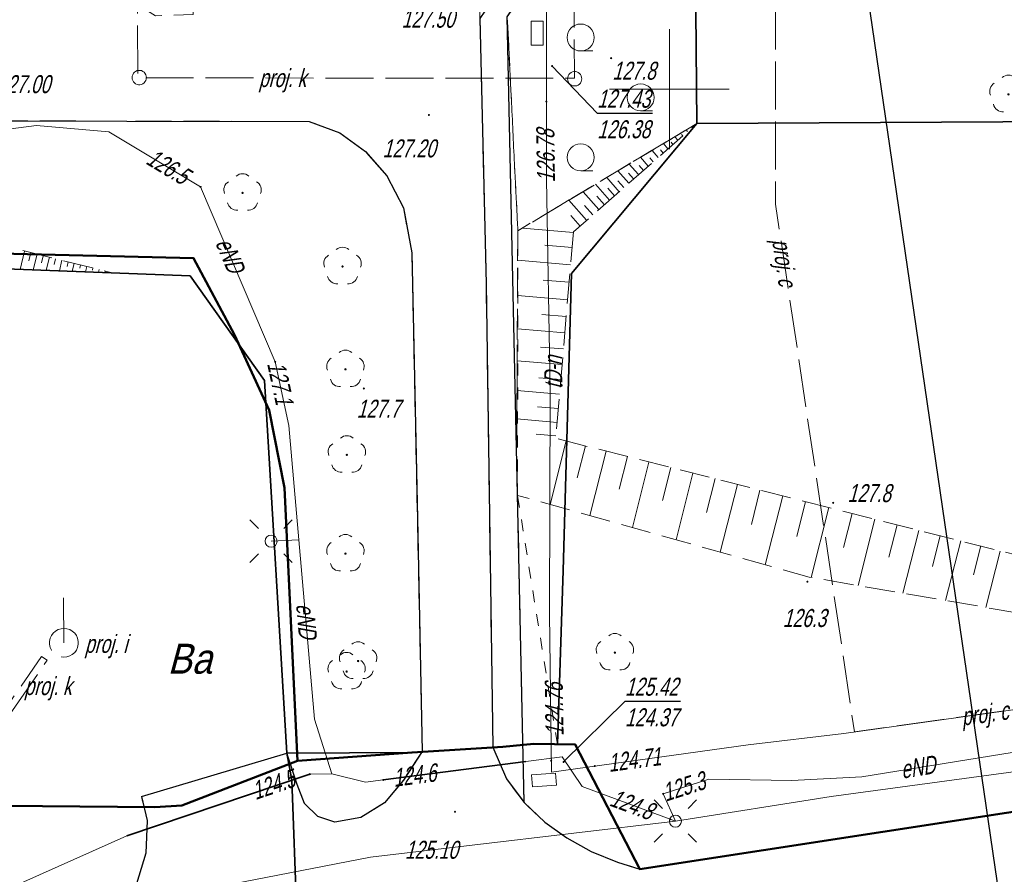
# Model space of a CAD drawing. Extents: x 7463256 to 7464485, y 5957341 to 5958260.
# Tile 19 of 256: x 7463323 to 7463364, y 5957517 to 5957553. Entities that reach past the tile are written whole.
import ezdxf
from ezdxf import colors
from ezdxf.entities.mleader import LeaderData, LeaderLine
from ezdxf.enums import TextEntityAlignment as Align
from ezdxf.math import Vec2, Vec3

# ---------------------------------------------------------------- set-up
doc = ezdxf.new("R2010")
doc.units = 0
doc.header["$MEASUREMENT"] = 0
for name, pattern in [('1.5_0.5', [2, 1.5, -0.5]), ('218-500', [1, 0.5, -0.5]), ('l219_500', [0]), ('mz1.0_0.5', [1.5, 1, -0.5]), ('mz1.25_0.5', [1.75, 1.25, -0.5]), ('mz2.0_0.5', [2.5, 2, -0.5])]:
    doc.linetypes.add(name, pattern=pattern)
doc.layers.get('0').update_dxf_attribs({"color": 2, "linetype": 'CONTINUOUS', "lineweight": 5})
for name, color, linetype in [('000 Inne (niezydentyfikowane)', 7, 'CONTINUOUS'), ('203-Punkt załamania granicy działki nie stabilizowany', 7, 'CONTINUOUS'), ('210-Oznaczenie użytku', 7, 'CONTINUOUS'), ('218-Granica użytku', 7, 'CONTINUOUS'), ('219-Linia granicy', 7, 'CONTINUOUS'), ('chodnik (powierzchnia)', 7, 'CONTINUOUS'), ('drzewo liściaste (punkt)', 7, 'CONTINUOUS'), ('jezdnia (powierzchnia)', 7, 'CONTINUOUS'), ('krawężnik (linia)', 7, 'CONTINUOUS'), ('latarnia na słupie lub maszcie (punkt)', 7, 'CONTINUOUS'), ('ogrodzenie trwałe (linia)', 7, 'CONTINUOUS'), ('przewód ciepłowniczy - projektowany lub w budowie (linia) - ob. projektowany', 7, 'CONTINUOUS'), ('przewód ciepłowniczy - projektowany lub w budowie (linia) - ob. projektowany-Atr1', 7, 'CONTINUOUS'), ('przewód elektroenergetyczny (linia)', 7, 'CONTINUOUS'), ('przewód elektroenergetyczny (linia)-Atr1', 7, 'CONTINUOUS'), ('przewód inny - projektowany lub w budowie (linia) - ob. projektowany', 7, 'CONTINUOUS'), ('przewód kanalizacyjny - projektowany lub w budowie (linia) - ob. projektowany', 7, 'CONTINUOUS'), ('przewód kanalizacyjny - projektowany lub w budowie (linia) - ob. projektowany-Atr1', 7, 'CONTINUOUS'), ('przewód telekomunikacyjny (linia)', 7, 'CONTINUOUS'), ('przewód telekomunikacyjny (linia)-Atr1', 7, 'CONTINUOUS'), ('punkt o określonej wysokości (sieć elektroenergetyczna)', 7, 'CONTINUOUS'), ('punkt o określonej wysokości (sieć elektroenergetyczna)-Atr2', 7, 'CONTINUOUS'), ('punkt o określonej wysokości (sieć telekomunikacyjna)', 7, 'CONTINUOUS'), ('punkt o określonej wysokości (sieć telekomunikacyjna)-Atr2', 7, 'CONTINUOUS'), ('punkt o określonej wysokości (sieć telekomunikacyjna)-Atr3', 7, 'CONTINUOUS'), ('punkt wysokościowy naturalny', 7, 'CONTINUOUS'), ('punkt wysokościowy naturalny-Atr2', 7, 'CONTINUOUS'), ('punkt wysokościowy sztuczny', 7, 'CONTINUOUS'), ('punkt wysokościowy sztuczny-Atr2', 7, 'CONTINUOUS'), ('rura ochronna - przewód elektroenergetyczny (linia)', 7, 'CONTINUOUS'), ('skarpa nieumocniona (powierzchnia)', 7, 'CONTINUOUS'), ('studzienka prostokątna - przewód telekomunikacyjny (punkt)', 7, 'CONTINUOUS'), ('słup (punkt)', 7, 'CONTINUOUS'), ('urządzenie techniczne projektowane lub w budowie (sieć inna) - powierzchnia - ob. projektowany', 7, 'CONTINUOUS'), ('urządzenie techniczne projektowane lub w budowie (sieć inna) - powierzchnia - ob. projektowany-Atr17', 7, 'CONTINUOUS'), ('urządzenie techniczne projektowane lub w budowie (sieć kanalizacyjna) - powierzchnia - ob. projektowany', 7, 'CONTINUOUS'), ('urządzenie techniczne projektowane lub w budowie (sieć kanalizacyjna) - powierzchnia - ob. projektowany-Atr17', 7, 'CONTINUOUS'), ('Wstawianie ramki sekcyjnej z opisem', 7, 'CONTINUOUS'), ('zakrzewienie (powierzchnia)', 7, 'CONTINUOUS'), ('zakrzewienie (powierzchnia) - symbol', 7, 'CONTINUOUS')]:
    doc.layers.add(name, color=color, linetype=linetype)
doc.layers.add('OBMBS-21-18876-opis proj', color=1, linetype='CONTINUOUS', lineweight=18)
doc.styles.get("Standard").update_dxf_attribs({"font": 'txt', "width": 0.75})
doc.linetypes.add('902-500', pattern='A,3.75,0,[1,ksztalty.shx,S=0.5,R=0,X=0,Y=0],3.75', length=7.5)

# ---------------------------------------------------------------- blocks, each defined once
blk = doc.blocks.new('PW01')
at = {"linetype": 'Continuous', "lineweight": 13}
h = blk.add_hatch(color=0, dxfattribs=at)
edge = h.paths.add_edge_path()
edge.add_arc((0, 0), 0.045, 0, 360)
blk = doc.blocks.new('OP021')
at = {"linetype": 'Continuous', "lineweight": 13}
h = blk.add_hatch(color=0, dxfattribs=at)
edge = h.paths.add_edge_path()
edge.add_arc((0, 0), 0.05, 0, 360)
at = {"color": 0, "linetype": 'Continuous', "lineweight": 13}
for centre, start, end in [((-0.38, 0.124), 121.308, 202.548), ((0, 0.4), 49.272, 130.728), ((0.38, 0.124), 337.452, 58.692), ((-0.235, -0.324), 193.221, 274.871), ((0.235, -0.324), 265.129, 346.779)]:
    blk.add_arc(centre, 0.4, start, end, dxfattribs=at)
blk = doc.blocks.new('SM04')
at = {"color": 0, "linetype": 'Continuous', "lineweight": 13}
blk.add_circle((0, 0), 0.25, dxfattribs=at)
blk = doc.blocks.new('SM011')
at = {"color": 0, "linetype": 'Continuous', "lineweight": 13}
for p, q in [((-0.53, 0.531), (-0.883, 0.884)), ((0.531, 0.531), (0.884, 0.884)), ((-0.53, -0.53), (-0.883, -0.883)), ((0.531, -0.53), (0.884, -0.883))]:
    blk.add_line(p, q, dxfattribs=at)
blk = doc.blocks.new('PW02')
at = {"linetype": 'Continuous', "lineweight": 13}
h = blk.add_hatch(color=0, dxfattribs=at)
edge = h.paths.add_edge_path()
edge.add_arc((0, 0), 0.045, 0, 360)
blk = doc.blocks.new('US15B')
at = {"color": 0, "linetype": 'Continuous', "lineweight": 0}
blk.add_lwpolyline([(-0.5, -0.25), (0.5, -0.25), (0.5, 0.25), (-0.5, 0.25)], close=True, dxfattribs=at)
blk = doc.blocks.new('TL04')
at = {"color": 0, "linetype": 'Continuous', "lineweight": 13}
blk.add_line((0.398, -0.164), (0.898, -0.164), dxfattribs=at)
blk.add_circle((0.398, 0.398), 0.562, dxfattribs=at)
blk = doc.blocks.new('203')
at = {"linetype": 'Continuous', "lineweight": 0}
h = blk.add_hatch(color=0, dxfattribs=at)
edge = h.paths.add_edge_path()
edge.add_arc((0, 0), 0.045, 0, 360)

msp = doc.modelspace()

# ---------------------------------------------------------------- linework, layer by layer
at = {"layer": '000 Inne (niezydentyfikowane)', "color": 7, "linetype": 'Continuous', "lineweight": 13}
for p, q in [((7463350.56, 5957548.05), (7463350.51, 5957548.1)), ((7463350.76, 5957548.23), (7463350.7, 5957548.3)), ((7463349.94, 5957547.51), (7463349.75, 5957547.73)), ((7463350.15, 5957547.69), (7463350.07, 5957547.78)), ((7463350.35, 5957547.87), (7463350.23, 5957548.01)), ((7463349.53, 5957547.15), (7463349.28, 5957547.44)), ((7463349.74, 5957547.33), (7463349.63, 5957547.46)), ((7463348.71, 5957546.43), (7463348.32, 5957546.87)), ((7463348.92, 5957546.61), (7463348.74, 5957546.81)), ((7463349.12, 5957546.79), (7463348.8, 5957547.16)), ((7463349.33, 5957546.97), (7463349.18, 5957547.13)), ((7463348.31, 5957546.07), (7463347.85, 5957546.59)), ((7463348.51, 5957546.25), (7463348.3, 5957546.49)), ((7463347.51, 5957545.37), (7463346.92, 5957546.03)), ((7463347.91, 5957545.72), (7463347.39, 5957546.31)), ((7463348.1, 5957545.89), (7463347.85, 5957546.17)), ((7463347.06, 5957544.97), (7463346.4, 5957545.72)), ((7463347.71, 5957545.55), (7463347.44, 5957545.86)), ((7463346.55, 5957544.53), (7463345.81, 5957545.37)), ((7463346.81, 5957544.75), (7463346.46, 5957545.15)), ((7463347.29, 5957545.17), (7463346.98, 5957545.53)), ((7463346.28, 5957544.28), (7463345.89, 5957544.73)), ((7463346, 5957544.02), (7463343.87, 5957544.2)), ((7463323.11, 5957543.24), (7463322.92, 5957542.48)), ((7463323.37, 5957543.18), (7463323.28, 5957542.83)), ((7463323.63, 5957543.11), (7463323.47, 5957542.46)), ((7463345.94, 5957543.39), (7463344.81, 5957543.49)), ((7463323.89, 5957543.05), (7463323.81, 5957542.75)), ((7463324.15, 5957542.99), (7463324.01, 5957542.44)), ((7463324.4, 5957542.92), (7463324.34, 5957542.68)), ((7463324.66, 5957542.86), (7463324.56, 5957542.42)), ((7463324.92, 5957542.79), (7463324.88, 5957542.6)), ((7463325.18, 5957542.73), (7463325.1, 5957542.4)), ((7463345.88, 5957542.67), (7463343.67, 5957542.86)), ((7463325.44, 5957542.67), (7463325.41, 5957542.53)), ((7463325.7, 5957542.6), (7463325.65, 5957542.38)), ((7463325.96, 5957542.54), (7463325.94, 5957542.45)), ((7463326.22, 5957542.47), (7463326.19, 5957542.36)), ((7463326.48, 5957542.41), (7463326.47, 5957542.38)), ((7463326.74, 5957542.35), (7463326.73, 5957542.34)), ((7463345.82, 5957541.94), (7463344.74, 5957542.03)), ((7463345.76, 5957541.21), (7463343.67, 5957541.39)), ((7463345.7, 5957540.51), (7463344.68, 5957540.6)), ((7463345.64, 5957539.83), (7463343.66, 5957540)), ((7463345.58, 5957539.16), (7463344.62, 5957539.24)), ((7463345.52, 5957538.51), (7463343.65, 5957538.67)), ((7463345.47, 5957537.88), (7463344.56, 5957537.96)), ((7463345.42, 5957537.27), (7463343.64, 5957537.42)), ((7463345.37, 5957536.67), (7463344.5, 5957536.75)), ((7463345.32, 5957536.09), (7463343.64, 5957536.24)), ((7463345.27, 5957535.53), (7463344.45, 5957535.6)), ((7463345.7, 5957535.32), (7463345.03, 5957532.67)), ((7463346.5, 5957535.12), (7463346.16, 5957533.78)), ((7463347.36, 5957534.9), (7463346.68, 5957532.21)), ((7463348.25, 5957534.67), (7463347.91, 5957533.31)), ((7463349.15, 5957534.44), (7463348.46, 5957531.71)), ((7463350.06, 5957534.21), (7463349.71, 5957532.83)), ((7463350.98, 5957533.98), (7463350.28, 5957531.2)), ((7463351.91, 5957533.75), (7463351.55, 5957532.34)), ((7463352.84, 5957533.51), (7463352.12, 5957530.68)), ((7463353.78, 5957533.27), (7463353.42, 5957531.84)), ((7463354.73, 5957533.03), (7463354, 5957530.15)), ((7463355.68, 5957532.79), (7463355.32, 5957531.34)), ((7463356.65, 5957532.54), (7463355.91, 5957529.63)), ((7463357.62, 5957532.3), (7463357.26, 5957530.88)), ((7463358.57, 5957532.06), (7463357.87, 5957529.29)), ((7463359.5, 5957531.82), (7463359.16, 5957530.47)), ((7463360.41, 5957531.59), (7463359.74, 5957528.97)), ((7463361.29, 5957531.37), (7463360.97, 5957530.09)), ((7463362.15, 5957531.15), (7463361.52, 5957528.66)), ((7463362.99, 5957530.94), (7463362.68, 5957529.73)), ((7463363.8, 5957530.73), (7463363.2, 5957528.38))]:
    msp.add_line(p, q, dxfattribs=at)
at = {"layer": '218-Granica użytku', "color": 3, "linetype": '218-500', "lineweight": 18, "flags": 128}
for points in [[(7463351.14, 5957548.56), (7463414.93, 5957548.91)], [(7463343.68, 5957544.09), (7463351.14, 5957548.56)], [(7463270.19, 5957544.39), (7463330.16, 5957542.94)], [(7463343.67, 5957533.05), (7463343.68, 5957544.09)], [(7463330.16, 5957542.94), (7463331.86, 5957539.75)], [(7463331.86, 5957539.75), (7463333.31, 5957536.6)], [(7463333.31, 5957536.6), (7463333.95, 5957533.37)], [(7463333.95, 5957533.37), (7463334.49, 5957521.98)], [(7463345.33, 5957522.67), (7463343.67, 5957533.05)], [(7463339.27, 5957522.33), (7463343.05, 5957522.56)], [(7463343.05, 5957522.56), (7463344.35, 5957522.68)], [(7463344.35, 5957522.68), (7463345.33, 5957522.67)], [(7463345.33, 5957522.67), (7463346.07, 5957522.66)], [(7463346.07, 5957522.66), (7463348.77, 5957517.46)], [(7463348.77, 5957517.46), (7463382.62, 5957522.66)], [(7463334.49, 5957521.98), (7463339.27, 5957522.33)], [(7463334.49, 5957521.98), (7463329.67, 5957520.11)], [(7463328.54, 5957520.05), (7463291, 5957520.38)], [(7463329.67, 5957520.11), (7463328.54, 5957520.05)]]:
    msp.add_lwpolyline(points, dxfattribs=at)
at = {"layer": '219-Linia granicy', "color": 3, "linetype": 'l219_500', "lineweight": 50, "flags": 128}
for points in [[(7463330.16, 5957542.94), (7463270.19, 5957544.39)], [(7463331.86, 5957539.75), (7463330.16, 5957542.94)], [(7463333.31, 5957536.6), (7463331.86, 5957539.75)], [(7463333.95, 5957533.37), (7463333.31, 5957536.6)], [(7463334.49, 5957521.98), (7463333.95, 5957533.37)], [(7463414.74, 5957527.59), (7463348.77, 5957517.46)], [(7463343.05, 5957522.56), (7463339.27, 5957522.33)], [(7463344.35, 5957522.68), (7463343.05, 5957522.56)], [(7463346.07, 5957522.66), (7463344.35, 5957522.68)], [(7463348.77, 5957517.46), (7463346.07, 5957522.66)], [(7463339.27, 5957522.33), (7463334.49, 5957521.98)], [(7463334.49, 5957521.98), (7463329.67, 5957520.11)], [(7463328.54, 5957520.05), (7463291, 5957520.38)], [(7463329.67, 5957520.11), (7463328.54, 5957520.05)]]:
    msp.add_lwpolyline(points, dxfattribs=at)
at = {"layer": 'chodnik (powierzchnia)', "color": 7, "linetype": 'mz1.0_0.5', "lineweight": 18, "flags": 128}
for points in [[(7463342.64, 5957522.54), (7463342.36, 5957541.87), (7463342.1, 5957552.94), (7463342.93, 5957554.18), (7463342.882, 5957567.587)], [(7463343.958, 5957567.571), (7463344.06, 5957554.24), (7463343.24, 5957553.01), (7463343.68, 5957544.09), (7463343.63, 5957534.82), (7463343.67, 5957533.05), (7463343.94, 5957520.24), (7463343.21, 5957521.22), (7463342.64, 5957522.54)]]:
    msp.add_lwpolyline(points, dxfattribs=at)
at = {"layer": 'jezdnia (powierzchnia)', "color": 7, "linetype": '1.5_0.5', "lineweight": 18, "flags": 128}
for points in [[(7463591.769, 5957590.04), (7463594.62, 5957579.65), (7463594.79, 5957579.07), (7463596.31, 5957573.71), (7463597.08, 5957571.26), (7463598.44, 5957567.63), (7463599.77, 5957563.99), (7463601.39, 5957560.33), (7463603, 5957556.92), (7463604.8, 5957553.45), (7463606.67, 5957549.88), (7463607.91, 5957547.85), (7463608.89, 5957546.32), (7463610.59, 5957543.72), (7463613.11, 5957540.23), (7463614.06, 5957539.06), (7463616.64, 5957535.71), (7463619.11, 5957532.45), (7463621.08, 5957529.83), (7463628.6, 5957519.98), (7463628.85, 5957519.6), (7463629.15, 5957519.23), (7463629.46, 5957518.87), (7463629.77, 5957518.51), (7463630.08, 5957518.15), (7463630.4, 5957517.79), (7463630.71, 5957517.44), (7463631.03, 5957517.09), (7463631.36, 5957516.74), (7463631.69, 5957516.39), (7463632.02, 5957516.05), (7463632.35, 5957515.71), (7463632.67, 5957515.38), (7463632.99, 5957515.05), (7463633.31, 5957514.73), (7463633.64, 5957514.41), (7463633.97, 5957514.1), (7463634.3, 5957513.79), (7463634.64, 5957513.48), (7463634.98, 5957513.18), (7463635.33, 5957512.88), (7463635.68, 5957512.58), (7463636.03, 5957512.29), (7463636.4, 5957511.99), (7463636.78, 5957511.7), (7463637.16, 5957511.42), (7463637.55, 5957511.14), (7463637.94, 5957510.87), (7463638.34, 5957510.6), (7463638.74, 5957510.35), (7463639.14, 5957510.09), (7463639.55, 5957509.85), (7463639.96, 5957509.61), (7463640.38, 5957509.38), (7463642.84, 5957508.24), (7463664.97, 5957492.53), (7463637.77, 5957502.4), (7463635.02, 5957503.55), (7463634.57, 5957503.76), (7463634.12, 5957503.98), (7463633.68, 5957504.22), (7463633.25, 5957504.47), (7463632.83, 5957504.73), (7463632.41, 5957505), (7463632.01, 5957505.29), (7463631.61, 5957505.59), (7463631.22, 5957505.9), (7463630.84, 5957506.22), (7463629.34, 5957507.67), (7463614.31, 5957526.12), (7463607.42, 5957531.18), (7463601.26, 5957534.12), (7463592.11, 5957537.46), (7463582.8, 5957540.04), (7463578.77, 5957540.9), (7463562.61, 5957542.27), (7463545.44, 5957541.57), (7463525.75, 5957538.68), (7463489.6, 5957533.13), (7463485.87, 5957532.52), (7463482.19, 5957530.95), (7463472.45, 5957526.44), (7463471.25, 5957525.52), (7463470.32, 5957524.14), (7463469.89, 5957523.54), (7463467.66, 5957515.23), (7463467.32, 5957515.32), (7463466.99, 5957515.41), (7463466.65, 5957515.5), (7463466.18, 5957513.75), (7463466.52, 5957513.66), (7463466.85, 5957513.57), (7463467.19, 5957513.48), (7463469.89, 5957523.54), (7463463.58, 5957500.08), (7463463.25, 5957500.17), (7463462.92, 5957500.25), (7463462.59, 5957500.34), (7463462.14, 5957498.62), (7463462.47, 5957498.53), (7463462.8, 5957498.45), (7463463.13, 5957498.36), (7463459.63, 5957485.41), (7463458.39, 5957485.74), (7463455.73, 5957476.33), (7463457.09, 5957475.96), (7463463.86, 5957474.19), (7463464.79, 5957477.72), (7463467.83, 5957476.92), (7463467.77, 5957476.7), (7463467.71, 5957476.47), (7463467.66, 5957476.25), (7463468.82, 5957475.94), (7463468.88, 5957476.17), (7463468.93, 5957476.4), (7463468.99, 5957476.62), (7463469.28, 5957476.55), (7463469.96, 5957476.37), (7463470.75, 5957479.31), (7463471.02, 5957479.24), (7463471.29, 5957479.17), (7463471.56, 5957479.1), (7463471.83, 5957479.03), (7463469.83, 5957470.77), (7463468.39, 5957465.19), (7463471.46, 5957464.38), (7463467.55, 5957451.02), (7463465.51, 5957447), (7463462.32, 5957444.2), (7463449.04, 5957441.48), (7463441.03, 5957432.97), (7463438.44, 5957432.79), (7463435.93, 5957446.13), (7463438.61, 5957447.13), (7463439.57, 5957448.35), (7463450.04, 5957473.65), (7463451.08, 5957474.98), (7463451.12, 5957475.5), (7463448.75, 5957493.58), (7463456.62, 5957522.72), (7463456.51, 5957523.19), (7463455.66, 5957524.38), (7463454.47, 5957525.36), (7463440.27, 5957523.26), (7463439.84, 5957522.97), (7463439.26, 5957522.18), (7463438.92, 5957521.22), (7463438.85, 5957519.83), (7463439.85, 5957520.02), (7463442.8, 5957520.53), (7463445.75, 5957498.83), (7463448.6, 5957476.77), (7463437.54, 5957475.3), (7463431.96, 5957518.66), (7463431.44, 5957520.19), (7463430.5, 5957521.48), (7463429.27, 5957522.42), (7463427.78, 5957522.99), (7463426.09, 5957523.13), (7463421.69, 5957522.49), (7463418.79, 5957521.92), (7463376.01, 5957515.32), (7463334.96, 5957509.14), (7463334.47, 5957515.53), (7463334.26, 5957521.17), (7463334.04, 5957522.29), (7463334.48, 5957520.99), (7463334.79, 5957520.19), (7463335.34, 5957519.65), (7463336.05, 5957519.42), (7463337.13, 5957519.61), (7463338.12, 5957520.23), (7463338.91, 5957521.17), (7463339.69, 5957522.36), (7463342.64, 5957522.54), (7463343.21, 5957521.22), (7463343.94, 5957520.24), (7463344.8, 5957519.42), (7463345.72, 5957518.76), (7463346.74, 5957518.19), (7463347.84, 5957517.75), (7463348.77, 5957517.46), (7463382.62, 5957522.66), (7463407.52, 5957526.48), (7463412.42, 5957527.23), (7463432.39, 5957530.36), (7463438.28, 5957531.28), (7463439.27, 5957531.43), (7463440.77, 5957531.67), (7463463.05, 5957535.17), (7463469.41, 5957536.19), (7463485.95, 5957538.82), (7463487.91, 5957539.15), (7463505.7, 5957542.11), (7463506.8, 5957542.48), (7463507.91, 5957543.56), (7463509.24, 5957545.81), (7463509.79, 5957547.9), (7463514.89, 5957549.48), (7463515.34, 5957548.02), (7463516.02, 5957546.59), (7463516.84, 5957545.44), (7463517.92, 5957544.71), (7463519.34, 5957544.39), (7463529.12, 5957545.81), (7463536.72, 5957547.02), (7463542.97, 5957547.77), (7463550.75, 5957548.47), (7463557.74, 5957548.84), (7463562.91, 5957548.67), (7463569.76, 5957548.4), (7463579.41, 5957548.08), (7463582.97, 5957549.54), (7463585.43, 5957551.54), (7463587.37, 5957553.5), (7463588.97, 5957555.95), (7463589.14, 5957555.59), (7463589.64, 5957556.42), (7463590.36, 5957558.13), (7463590.82, 5957559.79), (7463591.1, 5957561.3), (7463591.18, 5957562.71), (7463591.21, 5957564.41), (7463590.65, 5957566.85), (7463589.9, 5957570.06), (7463589.09, 5957573.66), (7463588.01, 5957579.07), (7463587.09, 5957582.93), (7463585.652, 5957589.138)], [(7463339.69, 5957522.36), (7463339.49, 5957532.09), (7463339.26, 5957543.17), (7463338.91, 5957545.04), (7463338.21, 5957546.38), (7463337.33, 5957547.39), (7463336.26, 5957548.17), (7463334.98, 5957548.65), (7463319.75, 5957548.68), (7463319.29, 5957552.51), (7463318.941, 5957567.934)], [(7463322.09, 5957567.889), (7463322.11, 5957562.41), (7463322.83, 5957559.79), (7463324.43, 5957556.71), (7463326.58, 5957554.31), (7463328.57, 5957553.06), (7463330.14, 5957553.11), (7463330.19, 5957554.07), (7463342.12, 5957554.14), (7463342.1, 5957552.94), (7463342.36, 5957541.87), (7463342.64, 5957522.54), (7463339.69, 5957522.36)], [(7463317.15, 5957348.145), (7463316.98, 5957349.48), (7463316.09, 5957356.08), (7463314.64, 5957367.19), (7463312.31, 5957384.69), (7463310.67, 5957397.23), (7463309.43, 5957406.17), (7463308.8, 5957411.03), (7463306.95, 5957425.69), (7463305.51, 5957436.41), (7463304.26, 5957446.16), (7463304.38, 5957447.86), (7463305.82, 5957457.8), (7463307.03, 5957465.62), (7463307.44, 5957469.04), (7463307.82, 5957471.16), (7463307.71, 5957472.78), (7463307.08, 5957474.42), (7463306.28, 5957475.73), (7463305.44, 5957476.74), (7463304.35, 5957477.51), (7463303.02, 5957477.94), (7463301.78, 5957477.85), (7463293.48, 5957476.69), (7463293.12, 5957475.87), (7463292.56, 5957481.3), (7463293.01, 5957480.62), (7463293.46, 5957480.66), (7463297.18, 5957481.24), (7463299.29, 5957481.6), (7463301.7, 5957482.22), (7463304.23, 5957483.67), (7463305.89, 5957485.29), (7463306.79, 5957486.78), (7463307.25, 5957488.46), (7463307.52, 5957491.77), (7463307.44, 5957494.14), (7463307.2, 5957496.1), (7463306.84, 5957497.89), (7463306.28, 5957499.68), (7463304.95, 5957501.72), (7463303.39, 5957503.29), (7463301.53, 5957504.45), (7463299.2, 5957504.96), (7463293.5, 5957504.96), (7463293.07, 5957515.5), (7463293.78, 5957515.59), (7463293.5, 5957520.58), (7463297.97, 5957520.69), (7463298.86, 5957516.34), (7463313.8, 5957518.19), (7463320.35, 5957513.68), (7463324.83, 5957514.29), (7463326.27, 5957514.95), (7463327.24, 5957515.82), (7463327.78, 5957516.85), (7463328.17, 5957518.13), (7463328.22, 5957519.49), (7463327.98, 5957520.49), (7463334.04, 5957522.29), (7463334.26, 5957521.17), (7463334.47, 5957515.53), (7463334.96, 5957509.14), (7463331.86, 5957508.71), (7463328.98, 5957507.82), (7463326.23, 5957506.61), (7463322.8, 5957504.55), (7463320.49, 5957503.06), (7463317.44, 5957500.73), (7463314.91, 5957498.4), (7463313.52, 5957495), (7463313.56, 5957493.1), (7463314.2, 5957490.79), (7463314.69, 5957489.82), (7463315.66, 5957488.74), (7463317.14, 5957487.49), (7463318.24, 5957486.71), (7463319.58, 5957486.11), (7463320.96, 5957485.64), (7463322.31, 5957485.45), (7463323.85, 5957485.64), (7463350.52, 5957491.84), (7463365.92, 5957495.63), (7463369.89, 5957497.05), (7463375.06, 5957499.48), (7463379.1, 5957502.37), (7463379.18, 5957503.49), (7463388.59, 5957504.66), (7463393.52, 5957467.87), (7463387.09, 5957467.63), (7463385.7, 5957467.02), (7463384.19, 5957464.97), (7463383.43, 5957463.28), (7463383.02, 5957461.27), (7463383.11, 5957459.02), (7463384.02, 5957454.15), (7463384.17, 5957452.74), (7463384.79, 5957451.42), (7463385.69, 5957450.45), (7463386.94, 5957449.82), (7463388.48, 5957449.44), (7463390.22, 5957449.36), (7463392.13, 5957449.46), (7463395.46, 5957449.91), (7463399.79, 5957419.5), (7463393.78, 5957418.91), (7463391.05, 5957417.47), (7463389.36, 5957415.11), (7463389.25, 5957413.55), (7463389.75, 5957410.62), (7463390.28, 5957406.09), (7463390.42, 5957406.11), (7463392.05, 5957393.37), (7463397.04, 5957394.01), (7463400.808, 5957364.642)]]:
    msp.add_lwpolyline(points, dxfattribs=at)
at = {"layer": 'krawężnik (linia)', "color": 7, "linetype": 'Continuous', "lineweight": 25, "flags": 128}
for points in [[(7463318.941, 5957567.934), (7463319.29, 5957552.51), (7463319.75, 5957548.68), (7463334.98, 5957548.65), (7463336.26, 5957548.17), (7463337.33, 5957547.39), (7463338.21, 5957546.38), (7463338.91, 5957545.04), (7463339.26, 5957543.17), (7463339.49, 5957532.09), (7463339.69, 5957522.36), (7463338.91, 5957521.17), (7463338.12, 5957520.23), (7463337.13, 5957519.61), (7463336.05, 5957519.42), (7463335.34, 5957519.65), (7463334.79, 5957520.19), (7463334.48, 5957520.99), (7463334.04, 5957522.29)], [(7463342.882, 5957567.587), (7463342.93, 5957554.18), (7463342.1, 5957552.94), (7463342.36, 5957541.87), (7463342.64, 5957522.54), (7463343.21, 5957521.22), (7463343.94, 5957520.24), (7463344.8, 5957519.42), (7463345.72, 5957518.76), (7463346.74, 5957518.19), (7463347.84, 5957517.75), (7463348.77, 5957517.46), (7463382.62, 5957522.66)], [(7463343.94, 5957520.24), (7463343.24, 5957553.01), (7463344.06, 5957554.24), (7463343.958, 5957567.571)], [(7463327.98, 5957520.49), (7463334.04, 5957522.29)], [(7463327.98, 5957520.49), (7463328.22, 5957519.49), (7463328.17, 5957518.13), (7463327.78, 5957516.85), (7463327.24, 5957515.82), (7463326.27, 5957514.95), (7463324.83, 5957514.29), (7463320.35, 5957513.68), (7463313.8, 5957518.19)]]:
    msp.add_lwpolyline(points, dxfattribs=at)
at = {"layer": 'ogrodzenie trwałe (linia)', "color": 7, "linetype": '902-500', "lineweight": 35, "flags": 128}
for points in [[(7463350.979, 5957567.469), (7463351.14, 5957548.56), (7463414.93, 5957548.91), (7463414.743, 5957563.948)], [(7463291.11, 5957547.99), (7463293.38, 5957543.6), (7463330.01, 5957542.21), (7463333.12, 5957537.84), (7463334.04, 5957522.29), (7463339.27, 5957522.33), (7463342.64, 5957522.54), (7463343.05, 5957522.56), (7463344.35, 5957522.68), (7463345.33, 5957522.67), (7463345.57, 5957529.91), (7463345.92, 5957542.3), (7463351.14, 5957548.56)], [(7463334.96, 5957509.14), (7463334.47, 5957515.53), (7463334.26, 5957521.17), (7463334.04, 5957522.29)]]:
    msp.add_lwpolyline(points, dxfattribs=at)
at = {"layer": 'przewód ciepłowniczy - projektowany lub w budowie (linia) - ob. projektowany', "color": 212, "linetype": 'mz2.0_0.5', "lineweight": 18, "flags": 128}
msp.add_lwpolyline([(7463384.07, 5957515.36), (7463383.86, 5957516.66), (7463380.69, 5957516.16), (7463379.16, 5957526.17), (7463357.72, 5957523.19), (7463354.43, 5957545.2), (7463354.43, 5957566.829)], dxfattribs=at)
at = {"layer": 'przewód elektroenergetyczny (linia)', "color": 1, "linetype": 'Continuous', "lineweight": 18, "flags": 128}
for points in [[(7463310.78, 5957543.11), (7463311.49, 5957548.01), (7463316.49, 5957548.08), (7463320.91, 5957548.14), (7463323.61, 5957548.48), (7463326.62, 5957548.22), (7463330.45, 5957545.92), (7463333.56, 5957538.62), (7463334.13, 5957535.96), (7463334.55, 5957531.19), (7463333.39, 5957531.14)], [(7463333.39, 5957531.14), (7463334.55, 5957531.19), (7463335.2, 5957523.72), (7463335.92, 5957521.44), (7463337.33, 5957521.08), (7463338.07, 5957521.18), (7463344.01, 5957521.95), (7463345.53, 5957522.15), (7463346.36, 5957520.9), (7463350.25, 5957519.46)], [(7463290.67, 5957519.7), (7463298.52, 5957519.86), (7463300.17, 5957519.79), (7463314.08, 5957519.84), (7463317.74, 5957516.82), (7463320.85, 5957515.94), (7463327.37, 5957518.85), (7463335.01, 5957521.42), (7463335.92, 5957521.44), (7463337.33, 5957521.08), (7463338.07, 5957521.18), (7463344.01, 5957521.95), (7463345.53, 5957522.15), (7463346.36, 5957520.9), (7463350.25, 5957519.46), (7463349.74, 5957520.6), (7463351.65, 5957521.21), (7463355.11, 5957521.15), (7463358.03, 5957521.31), (7463375.55, 5957524.15), (7463377.56, 5957524.92), (7463378.77, 5957525.62), (7463380.59, 5957525.9), (7463380.61, 5957524.29)], [(7463335.92, 5957521.44), (7463337.33, 5957521.08), (7463338.07, 5957521.18), (7463344.01, 5957521.95), (7463345.53, 5957522.15), (7463346.36, 5957520.9), (7463350.25, 5957519.46)], [(7463263.833, 5957494.945), (7463263.98, 5957495.2), (7463265.46, 5957497.88), (7463268.28, 5957505.45), (7463271.05, 5957512.85), (7463275.28, 5957516.78), (7463273.83, 5957518.59), (7463277.5, 5957518.42), (7463284.66, 5957518.14), (7463293.04, 5957517.82), (7463294.05, 5957518.27), (7463296.51, 5957519.41), (7463300.07, 5957518.81), (7463303.77, 5957518.46), (7463313.28, 5957517.67), (7463320.72, 5957517.06), (7463323.75, 5957515.5), (7463328.87, 5957516.28), (7463337.54, 5957517.96), (7463350.25, 5957519.46), (7463356.75, 5957520.49), (7463366.81, 5957521.85)]]:
    msp.add_lwpolyline(points, dxfattribs=at)
at = {"layer": 'przewód inny - projektowany lub w budowie (linia) - ob. projektowany', "color": 7, "linetype": 'mz2.0_0.5', "lineweight": 18, "flags": 128}
msp.add_lwpolyline([(7463324.73, 5957528.78), (7463324.75, 5957526.9)], dxfattribs=at)
at = {"layer": 'przewód kanalizacyjny - projektowany lub w budowie (linia) - ob. projektowany', "color": 34, "linetype": 'mz2.0_0.5', "lineweight": 18, "flags": 128}
msp.add_lwpolyline([(7463327.79, 5957555.15), (7463327.84, 5957550.47), (7463346.04, 5957550.45), (7463346.02, 5957556.9)], dxfattribs=at)
at = {"layer": 'przewód telekomunikacyjny (linia)', "color": 30, "linetype": 'Continuous', "lineweight": 18, "flags": 128}
msp.add_lwpolyline([(7463344.775, 5957567.559), (7463344.87, 5957557.75), (7463344.87, 5957551.48), (7463344.88, 5957546.23), (7463345.03, 5957537.41), (7463345, 5957528.11), (7463345.08, 5957521.51), (7463353.29, 5957522.65), (7463357.28, 5957523.12), (7463376.26, 5957525.77), (7463395.41, 5957528.35), (7463409.41, 5957530.18), (7463413.76, 5957530.78), (7463424.76, 5957532.24)], dxfattribs=at)
at = {"layer": 'punkt o określonej wysokości (sieć telekomunikacyjna)-Atr2', "color": 7, "flags": 128}
for points in [[(7463345.11, 5957550.96), (7463346.99, 5957548.99), (7463349.298, 5957548.99)], [(7463345.59, 5957521.93), (7463348.15, 5957524.46), (7463350.463, 5957524.46)]]:
    msp.add_lwpolyline(points, dxfattribs=at)
at = {"layer": 'rura ochronna - przewód elektroenergetyczny (linia)', "color": 1, "linetype": 'Continuous', "lineweight": 35, "flags": 128}
for points in [[(7463344.01, 5957521.95), (7463338.07, 5957521.18)], [(7463335.01, 5957521.42), (7463327.37, 5957518.85)]]:
    msp.add_lwpolyline(points, dxfattribs=at)
at = {"layer": 'skarpa nieumocniona (powierzchnia)', "color": 7, "linetype": 'mz1.25_0.5', "lineweight": 18, "flags": 128}
for points in [[(7463346, 5957544.04), (7463345.26, 5957535.43), (7463376.12, 5957527.61), (7463381.94, 5957527.1), (7463382.06, 5957526.33), (7463380.35, 5957526.29), (7463375.77, 5957526.22), (7463355.83, 5957529.64), (7463343.67, 5957533.05), (7463343.63, 5957534.82), (7463343.68, 5957544.09), (7463351.14, 5957548.56)], [(7463314.54, 5957545.36), (7463326.76, 5957542.34), (7463293.38, 5957543.6), (7463291.85, 5957543.65), (7463291.68, 5957545.98)]]:
    msp.add_lwpolyline(points, close=True, dxfattribs=at)
at = {"layer": 'urządzenie techniczne projektowane lub w budowie (sieć inna) - powierzchnia - ob. projektowany', "color": 7, "linetype": 'mz2.0_0.5', "lineweight": 18, "flags": 128}
for points in [[(7463328.19, 5957550.48), (7463328.18, 5957550.42), (7463328.16, 5957550.36), (7463328.13, 5957550.3), (7463328.09, 5957550.26), (7463328.04, 5957550.22), (7463327.98, 5957550.19), (7463327.92, 5957550.18), (7463327.86, 5957550.18), (7463327.8, 5957550.19), (7463327.74, 5957550.22), (7463327.69, 5957550.26), (7463327.65, 5957550.3), (7463327.62, 5957550.36), (7463327.6, 5957550.42), (7463327.59, 5957550.48), (7463327.6, 5957550.54), (7463327.62, 5957550.6), (7463327.65, 5957550.66), (7463327.69, 5957550.7), (7463327.74, 5957550.74), (7463327.8, 5957550.77), (7463327.86, 5957550.78), (7463327.92, 5957550.78), (7463327.98, 5957550.77), (7463328.04, 5957550.74), (7463328.09, 5957550.7), (7463328.13, 5957550.66), (7463328.16, 5957550.6), (7463328.18, 5957550.54)], [(7463346.35, 5957550.43), (7463346.34, 5957550.37), (7463346.32, 5957550.31), (7463346.29, 5957550.25), (7463346.25, 5957550.21), (7463346.2, 5957550.17), (7463346.14, 5957550.14), (7463346.08, 5957550.13), (7463346.02, 5957550.13), (7463345.96, 5957550.14), (7463345.9, 5957550.17), (7463345.85, 5957550.21), (7463345.81, 5957550.25), (7463345.78, 5957550.31), (7463345.76, 5957550.37), (7463345.75, 5957550.43), (7463345.76, 5957550.49), (7463345.78, 5957550.55), (7463345.81, 5957550.61), (7463345.85, 5957550.65), (7463345.9, 5957550.69), (7463345.96, 5957550.72), (7463346.02, 5957550.73), (7463346.08, 5957550.73), (7463346.14, 5957550.72), (7463346.2, 5957550.69), (7463346.25, 5957550.65), (7463346.29, 5957550.61), (7463346.32, 5957550.55), (7463346.34, 5957550.49)], [(7463324.75, 5957527.5), (7463324.87, 5957527.49), (7463324.99, 5957527.45), (7463325.1, 5957527.39), (7463325.2, 5957527.3), (7463325.27, 5957527.2), (7463325.32, 5957527.09), (7463325.35, 5957526.96), (7463325.35, 5957526.84), (7463325.32, 5957526.71), (7463325.27, 5957526.6), (7463325.2, 5957526.5), (7463325.1, 5957526.41), (7463324.99, 5957526.35), (7463324.87, 5957526.31), (7463324.75, 5957526.3), (7463324.63, 5957526.31), (7463324.51, 5957526.35), (7463324.4, 5957526.41), (7463324.3, 5957526.5), (7463324.23, 5957526.6), (7463324.18, 5957526.71), (7463324.15, 5957526.84), (7463324.15, 5957526.96), (7463324.18, 5957527.09), (7463324.23, 5957527.2), (7463324.3, 5957527.3), (7463324.4, 5957527.39), (7463324.51, 5957527.45), (7463324.63, 5957527.49)]]:
    msp.add_lwpolyline(points, close=True, dxfattribs=at)
at = {"layer": 'urządzenie techniczne projektowane lub w budowie (sieć kanalizacyjna) - powierzchnia - ob. projektowany', "color": 34, "linetype": 'mz2.0_0.5', "lineweight": 18, "flags": 128}
msp.add_lwpolyline([(7463321.54, 5957523.04), (7463323.81, 5957526.33), (7463324.05, 5957526.17), (7463321.78, 5957522.87)], close=True, dxfattribs=at)
at = {"layer": 'Wstawianie ramki sekcyjnej z opisem', "color": 7, "linetype": 'Continuous', "lineweight": 13, "flags": 128}
for points in [[(7463350, 5957547.5), (7463350, 5957552.5)], [(7463347.5, 5957550), (7463352.5, 5957550)]]:
    msp.add_lwpolyline(points, dxfattribs=at)
at = {"layer": 'zakrzewienie (powierzchnia)', "color": 7, "linetype": 'mz1.0_0.5', "lineweight": 18, "flags": 128}
msp.add_lwpolyline([(7463350.98, 5957567.47), (7463351.14, 5957548.56), (7463343.68, 5957544.09), (7463343.24, 5957553.01), (7463344.06, 5957554.24), (7463343.96, 5957567.57)], close=True, dxfattribs=at)

# ---------------------------------------------------------------- block references
at = {"layer": '203-Punkt załamania granicy działki nie stabilizowany', "color": 3, "linetype": 'Continuous', "lineweight": 18}
for p in [(7463330.16, 5957542.94), (7463331.86, 5957539.75), (7463333.31, 5957536.6), (7463333.95, 5957533.37), (7463343.05, 5957522.56), (7463344.35, 5957522.68), (7463346.07, 5957522.66), (7463339.27, 5957522.33), (7463334.49, 5957521.98), (7463329.67, 5957520.11), (7463328.54, 5957520.05), (7463348.77, 5957517.46)]:
    msp.add_blockref('203', p, dxfattribs=at)
at = {"layer": 'drzewo liściaste (punkt)', "color": 94, "linetype": 'Continuous', "lineweight": 13}
for p in [(7463364.14, 5957549.78), (7463332.2, 5957545.67), (7463336.37, 5957542.6), (7463336.49, 5957538.31), (7463336.55, 5957534.74), (7463336.49, 5957530.62), (7463347.73, 5957526.49), (7463337.02, 5957526.14), (7463336.54, 5957525.7)]:
    msp.add_blockref('OP021', p, dxfattribs=at)
at = {"layer": 'latarnia na słupie lub maszcie (punkt)', "color": 7, "linetype": 'Continuous', "lineweight": 18}
for p in [(7463333.39, 5957531.14), (7463350.25, 5957519.46)]:
    msp.add_blockref('SM011', p, dxfattribs=at)
at = {"layer": 'punkt o określonej wysokości (sieć elektroenergetyczna)', "color": 1, "linetype": 'Continuous', "lineweight": 13}
for p in [(7463330.45, 5957545.92), (7463333.56, 5957538.62), (7463335.01, 5957521.42), (7463338.07, 5957521.18), (7463349.74, 5957520.6)]:
    msp.add_blockref('PW01', p, dxfattribs=at)
at = {"layer": 'punkt o określonej wysokości (sieć elektroenergetyczna)', "color": 1, "linetype": 'Continuous', "lineweight": 13, "rotation": 339.686}
msp.add_blockref('PW01', (7463350.03, 5957519.54), dxfattribs=at)
at = {"layer": 'punkt o określonej wysokości (sieć telekomunikacyjna)', "color": 30, "linetype": 'Continuous', "lineweight": 13}
for p, rotation in [((7463345.11, 5957550.96), 270), ((7463345.59, 5957521.93), 4.28)]:
    msp.add_blockref('PW01', p, dxfattribs=dict(at, rotation=rotation))
for p in [(7463344.87, 5957549.48), (7463345.07, 5957521.98), (7463346.89, 5957521.76)]:
    msp.add_blockref('PW01', p, dxfattribs=at)
at = {"layer": 'punkt wysokościowy naturalny', "color": 7, "linetype": 'Continuous', "lineweight": 13}
for p in [(7463347.57, 5957551.29), (7463337.26, 5957537.51), (7463356.83, 5957532.74), (7463355.76, 5957529.45)]:
    msp.add_blockref('PW01', p, dxfattribs=at)
at = {"layer": 'punkt wysokościowy sztuczny', "color": 7, "linetype": 'Continuous', "lineweight": 13}
for p in [(7463339.97, 5957548.92), (7463341.06, 5957519.85)]:
    msp.add_blockref('PW02', p, dxfattribs=at)
at = {"layer": 'studzienka prostokątna - przewód telekomunikacyjny (punkt)', "color": 30, "linetype": 'Continuous', "lineweight": 18}
for p, rotation in [((7463344.49, 5957552.33), 270), ((7463344.77, 5957521.18), 4.28)]:
    msp.add_blockref('US15B', p, dxfattribs=dict(at, rotation=rotation))
at = {"layer": 'słup (punkt)', "color": 7, "linetype": 'Continuous', "lineweight": 18}
for p in [(7463333.39, 5957531.14), (7463350.25, 5957519.46)]:
    msp.add_blockref('SM04', p, dxfattribs=at)
at = {"layer": 'zakrzewienie (powierzchnia) - symbol', "color": 7, "linetype": 'Continuous', "lineweight": 18}
for p in [(7463345.904, 5957551.754), (7463348.404, 5957549.254), (7463345.904, 5957546.754)]:
    msp.add_blockref('TL04', p, dxfattribs=at)

# ---------------------------------------------------------------- texts
at = {"layer": '210-Oznaczenie użytku', "color": 3, "linetype": 'Continuous', "lineweight": 18, "oblique": 15, "width": 0.9}
msp.add_text('Ba', height=1.25, dxfattribs=at).set_placement((7463329.07, 5957525.61))
at = {"layer": 'przewód ciepłowniczy - projektowany lub w budowie (linia) - ob. projektowany-Atr1', "color": 212, "oblique": 15, "width": 0.72}
for rotation, p in [(-81.499, (7463354.65, 5957543.75)), (7.913, (7463362.18, 5957523.81))]:
    msp.add_text('proj. c', height=0.75, rotation=rotation, dxfattribs=at).set_placement(p, align=Align.MIDDLE_LEFT)
at = {"layer": 'przewód elektroenergetyczny (linia)-Atr1', "color": 1, "oblique": 15, "width": 0.72}
for rotation, p in [(293.07, (7463331.05, 5957543.59)), (275, (7463334.43, 5957528.51)), (9.21, (7463359.71, 5957521.23))]:
    msp.add_text('eND', height=0.75, rotation=rotation, dxfattribs=at).set_placement(p)
at = {"layer": 'przewód kanalizacyjny - projektowany lub w budowie (linia) - ob. projektowany-Atr1', "color": 34, "oblique": 15, "width": 0.72}
msp.add_text('proj. k', height=0.75, rotation=-0.063, dxfattribs=at).set_placement((7463332.88, 5957550.46), align=Align.MIDDLE_LEFT)
at = {"layer": 'przewód telekomunikacyjny (linia)-Atr1', "color": 30, "oblique": 15, "width": 0.72}
msp.add_text('tD-n', height=0.75, rotation=90.99, dxfattribs=at).set_placement((7463345.54, 5957537.5))
at = {"layer": 'punkt o określonej wysokości (sieć elektroenergetyczna)-Atr2', "color": 1, "oblique": 15, "width": 0.72}
for s, rotation, p in [('126.5', 329.08, (7463328.12, 5957546.91)), ('127.1', 282.09, (7463333.22, 5957538.55)), ('124.6', 7.39, (7463338.52, 5957520.89)), ('124.5', 18.59, (7463332.74, 5957520.34)), ('125.3', 17.71, (7463349.85, 5957520.27)), ('124.8', 339.69, (7463347.46, 5957520.12))]:
    msp.add_text(s, height=0.75, rotation=rotation, dxfattribs=at).set_placement(p)
at = {"layer": 'punkt o określonej wysokości (sieć telekomunikacyjna)-Atr2', "color": 30, "oblique": 15, "width": 0.72}
for s, p in [('127.43', (7463346.99, 5957548.998)), ('125.42', (7463348.15, 5957524.468))]:
    msp.add_text(s, height=0.75, dxfattribs=at).set_placement(p, align=Align.BOTTOM_LEFT)
for s, rotation, p in [('126.78', 90.75, (7463345.23, 5957546.11)), ('124.76', 90.93, (7463345.59, 5957523.02)), ('124.71', 7.55, (7463347.49, 5957521.51))]:
    msp.add_text(s, height=0.75, rotation=rotation, dxfattribs=at).set_placement(p)
at = {"layer": 'punkt o określonej wysokości (sieć telekomunikacyjna)-Atr3', "color": 30, "oblique": 15, "width": 0.72}
for s, p in [('126.38', (7463346.99, 5957547.723)), ('124.37', (7463348.15, 5957523.192))]:
    msp.add_text(s, height=0.75, dxfattribs=at).set_placement(p, align=Align.BOTTOM_LEFT)
at = {"layer": 'punkt wysokościowy naturalny-Atr2', "color": 7, "oblique": 15, "width": 0.72}
for s, p in [('127.8', (7463347.62, 5957550.39)), ('127.7', (7463336.96, 5957536.29)), ('127.8', (7463357.43, 5957532.77)), ('126.3', (7463354.73, 5957527.56))]:
    msp.add_text(s, height=0.75, dxfattribs=at).set_placement(p)
at = {"layer": 'punkt wysokościowy sztuczny-Atr2', "color": 7, "oblique": 15, "width": 0.72}
for s, p in [('127.50', (7463338.83, 5957552.56)), ('127.00', (7463321.96, 5957549.83)), ('127.20', (7463338.04, 5957547.15)), ('125.10', (7463338.97, 5957517.89))]:
    msp.add_text(s, height=0.75, dxfattribs=at).set_placement(p)
at = {"layer": 'urządzenie techniczne projektowane lub w budowie (sieć inna) - powierzchnia - ob. projektowany-Atr17', "color": 7, "oblique": 15, "width": 0.72}
msp.add_text('proj. i', height=0.75, dxfattribs=at).set_placement((7463325.62, 5957526.48))
at = {"layer": 'urządzenie techniczne projektowane lub w budowie (sieć kanalizacyjna) - powierzchnia - ob. projektowany-Atr17', "color": 34, "oblique": 15, "width": 0.72}
msp.add_text('proj. k', height=0.75, dxfattribs=at).set_placement((7463323.1, 5957524.72))

# ---------------------------------------------------------------- next in the draw order: leaders
at = {"layer": 'OBMBS-21-18876-opis proj', "lineweight": 20}
ml = msp.add_multileader_mtext('Standard', dxfattribs=at)
ml.set_content('\\pxqc;{\\W0.9;\\fArial|b0|i0|c238|p34;proj. rura osłonowa DVK160\\PL=39m}', color=256)
ml.set_leader_properties()
ml.build(insert=Vec2(0, 0))
ml.multileader.update_dxf_attribs({"has_text_frame": 1, "text_right_attachment_type": 0, "dogleg_length": 0.36, "arrow_head_size": 1.3})
ctx = ml.context
ctx.base_point, ctx.char_height, ctx.arrow_head_size, ctx.landing_gap_size, ctx.plane_origin, ctx.plane_x_axis, ctx.plane_y_axis = Vec3(7463340.927, 5957574.394, -10.8), 1.3, 1.3, 0.09, Vec3(7463386.471, 5957552.834, -10.8), Vec3(0.999998, -0.001891), Vec3(0.001891, 0.999998)
ctx.right_attachment, ctx.text_align_type = 0, 2
notes = []
notes.append((ctx, [(0, (1, 1, 0), (7463355.192, 5957575.028, -10.8), (-0.999998, 0.001891), 0.36, [(0, [(7463367.635, 5957489.894, -10.8)], 0, [])])]))
ctx.mtext.insert, ctx.mtext.text_direction, ctx.mtext.rotation, ctx.mtext.width, ctx.mtext.defined_height, ctx.mtext.alignment, ctx.mtext.flow_direction = Vec3(7463347.88, 5957575.042, -10.8), Vec3(0.999998, -0.001891), 6.281295, 15.3063, 27.692, 2, 5
ctx.mtext.has_bg_fill, ctx.mtext.bg_color, ctx.mtext.bg_scale_factor, ctx.mtext.bg_transparency, ctx.mtext.use_window_bg_color = 1, -1023410167, 1.5, 0, 1
for ctx, leaders in notes:
    for number, flags, end, landing, length, lines in leaders:
        leader = LeaderData()
        leader.index, (leader.has_last_leader_line, leader.has_dogleg_vector, leader.attachment_direction) = number, flags
        leader.last_leader_point, leader.dogleg_vector, leader.dogleg_length = Vec3(end), Vec3(landing), length
        for number, points, colour, breaks in lines:
            line = LeaderLine()
            line.index, line.vertices, line.color, line.breaks = number, Vec3.list(points), colors.encode_raw_color(colour), breaks
            leader.lines.append(line)
        ctx.leaders.append(leader)

doc.saveas('drawing.dxf')
